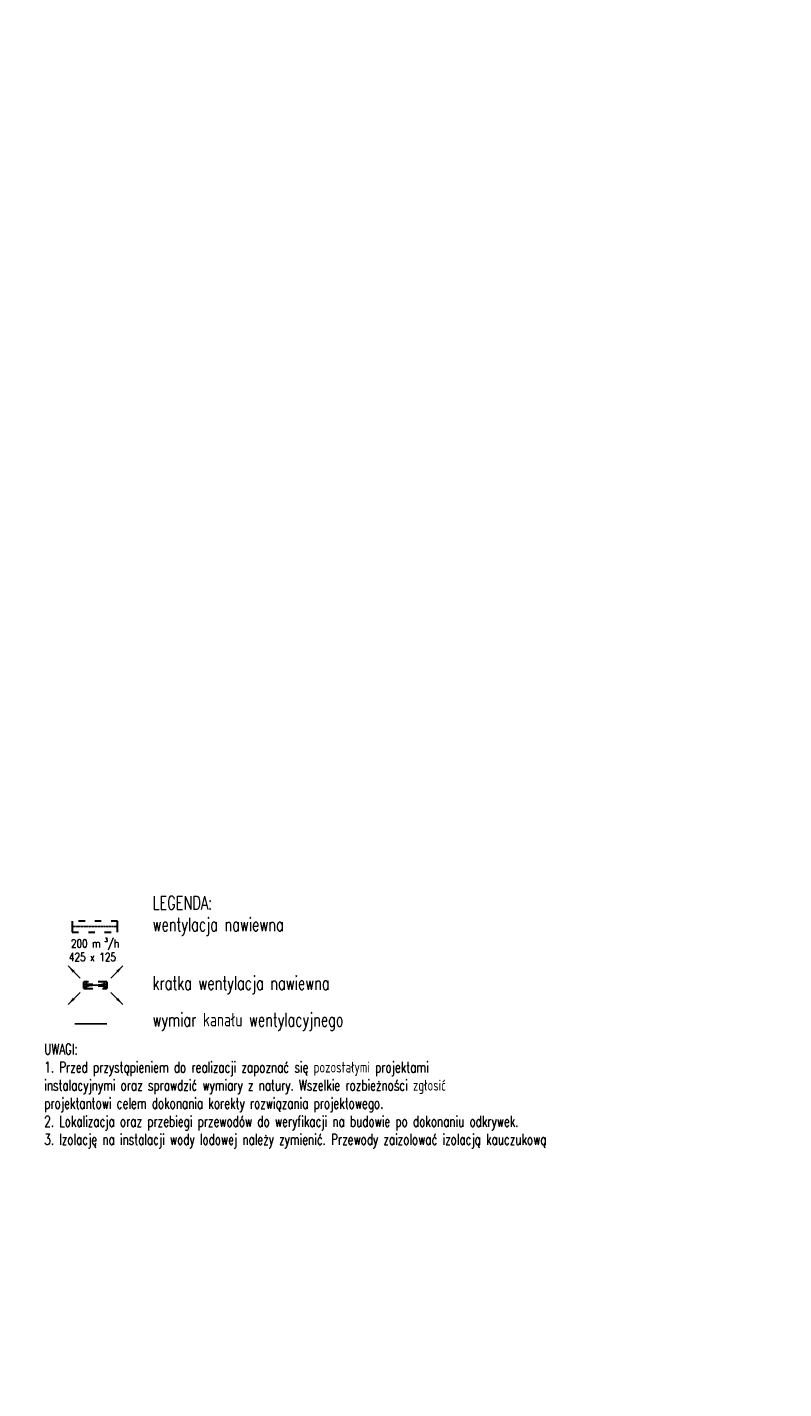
# Model space of a CAD drawing. Header units: centimetres. Extents: x -23924 to 38343, y -27758 to 22869.
# Tile 75 of 256: x 1676 to 3074, y -25140 to -22626. Entities that reach past the tile are written whole.
import ezdxf
from ezdxf.enums import TextEntityAlignment as Align

# ---------------------------------------------------------------- set-up
doc = ezdxf.new("R2010")
doc.units = ezdxf.units.CM
doc.linetypes.add('ACAD_ISO03W100', pattern=[30, 12, -18])
doc.linetypes.add('DASHDOT', pattern=[1, 0.5, -0.25, 0, -0.25])
doc.layers.add('FLUID-N1', color=5, linetype='Continuous', lineweight=30)
doc.layers.add('IS-co-opis', color=7, linetype='Continuous', lineweight=20)
for name, color, linetype in [('FLUID-N1-100-DIM', 7, 'Continuous'), ('FLUID-N1-150-ARRGR', 7, 'Continuous'), ('FLUID-N1-SYM', 7, 'Continuous')]:
    doc.layers.add(name, color=color, linetype=linetype)
doc.styles.add('FDBES', font='simplex.shx', dxfattribs={"width": 0.8})
doc.styles.add('IS', font='simplex.shx', dxfattribs={"width": 0.7})
doc.dimstyles.new('FDBES', dxfattribs={"dimscale": 50, "dimtxt": 4, "dimasz": 2.5, "dimexe": 0.8, "dimexo": 2, "dimgap": 1, "dimtad": 1, "dimdsep": 46, "dimtxsty": 'FDBES', "dimcen": 2.5, "dimclrd": 4, "dimclre": 5, "dimadec": 0, "dimazin": 0, "dimtfac": 1, "dimtmove": 0, "dimatfit": 3, "dimfxl": 1, "dimarcsym": 0})

msp = doc.modelspace()

# ---------------------------------------------------------------- linework, layer by layer
at = {"layer": 'FLUID-N1', "linetype": 'Continuous', "extrusion": (-1.22465e-16, 0, -1)}
for p, q in [((1759.08, -24276.93, -30), (1759.08, -24286.93, -30)), ((1843.08, -24286.93, -30), (1843.08, -24276.93, -30)), ((1759.08, -24286.93, -30), (1759.08, -24296.93, -30)), ((1843.08, -24296.93, -30), (1843.08, -24286.93, -30))]:
    msp.add_line(p, q, dxfattribs=at)
at = {"layer": 'FLUID-N1', "linetype": 'ACAD_ISO03W100', "extrusion": (-1.22465e-16, 0, -1)}
for p, q in [((1843.08, -24276.93, -30), (1759.08, -24276.93, -30)), ((1759.08, -24296.93, -30), (1843.08, -24296.93, -30))]:
    msp.add_line(p, q, dxfattribs=at)
at = {"layer": 'FLUID-N1', "linetype": 'ACAD_ISO03W100', "extrusion": (-1.83697e-16, -1.22465e-16, -1)}
for p, q in [((1785.2, -24388.95, -40), (1780.95, -24388.95, -40)), ((1780.95, -24393.11, -40), (1780.95, -24388.95, -40)), ((1780.95, -24393.11, -40), (1785.2, -24393.11, -40)), ((1780.95, -24397.28, -40), (1780.95, -24393.11, -40)), ((1780.95, -24397.28, -40), (1785.2, -24397.28, -40)), ((1780.95, -24401.45, -40), (1780.95, -24397.28, -40)), ((1780.95, -24401.45, -40), (1785.2, -24401.45, -40)), ((1785.2, -24388.95, -40), (1785.2, -24393.11, -40)), ((1819.2, -24388.95, -40), (1785.2, -24388.95, -40)), ((1785.2, -24393.11, -40), (1785.2, -24393.2, -40)), ((1785.2, -24393.2, -40), (1785.2, -24397.2, -40)), ((1785.2, -24393.2, -40), (1819.2, -24393.2, -40)), ((1785.2, -24397.2, -40), (1785.2, -24397.28, -40)), ((1819.2, -24397.2, -40), (1785.2, -24397.2, -40)), ((1785.2, -24397.28, -40), (1785.2, -24401.45, -40)), ((1785.2, -24401.45, -40), (1819.2, -24401.45, -40)), ((1823.45, -24388.95, -40), (1819.2, -24388.95, -40)), ((1819.2, -24393.11, -40), (1819.2, -24388.95, -40)), ((1819.2, -24393.11, -40), (1823.45, -24393.11, -40)), ((1819.2, -24393.2, -40), (1819.2, -24393.11, -40)), ((1819.2, -24397.2, -40), (1819.2, -24393.2, -40)), ((1819.2, -24397.28, -40), (1819.2, -24397.2, -40)), ((1819.2, -24397.28, -40), (1823.45, -24397.28, -40)), ((1819.2, -24401.45, -40), (1819.2, -24397.28, -40)), ((1819.2, -24401.45, -40), (1823.45, -24401.45, -40)), ((1823.45, -24388.95, -40), (1823.45, -24393.11, -40)), ((1823.45, -24393.11, -40), (1823.45, -24397.28, -40)), ((1823.45, -24397.28, -40), (1823.45, -24401.45, -40))]:
    msp.add_line(p, q, dxfattribs=at)
at = {"layer": 'FLUID-N1', "linetype": 'Continuous', "lineweight": -3, "extrusion": (-1.83697e-16, -1.22465e-16, -1)}
for p, q in [((1785.2, -24393.2, -40), (1819.2, -24397.2, -40)), ((1819.2, -24393.2, -40), (1785.2, -24397.2, -40))]:
    msp.add_line(p, q, dxfattribs=at)
at = {"layer": 'FLUID-N1-100-DIM'}
msp.add_line((1823.28, -24466.58), (1764.28, -24466.58), dxfattribs=at)
at = {"layer": 'FLUID-N1-SYM', "linetype": 'DASHDOT', "lineweight": -3, "extrusion": (-1.22465e-16, 0, -1)}
msp.add_line((1843.08, -24286.93, -30), (1759.08, -24286.93, -30), dxfattribs=at)

# ---------------------------------------------------------------- texts
at = {"layer": 'FLUID-N1-150-ARRGR', "style": 'FDBES', "width": 0.8}
for s, height, p in [('3', 7.5, (1819.23, -24315.27, -42.5)), ('/h', 15, (1824.95, -24325.62, -42.5)), ('425 x 125', 15, (1753.23, -24350.62, -42.5)), ('200 m', 15, (1756.95, -24325.62, -42.5))]:
    msp.add_text(s, height=height, dxfattribs=at).set_placement(p)
at = {"layer": 'IS-co-opis', "style": 'IS', "width": 0.7}
for s, p in [('LEGENDA:', (1907.63, -24243)), ('wentylacja nawiewna', (1907.63, -24283)), ('kratka wentylacja nawiewna', (1907.63, -24390.99)), ('wymiar kanału wentylacyjnego', (1907.63, -24458.76))]:
    msp.add_text(s, height=25, dxfattribs=at).set_placement(p, align=Align.MIDDLE_LEFT)
at = {"layer": 'IS-co-opis', "insert": (1707.63, -24503.11), "char_height": 20, "width": 885.525, "attachment_point": 1, "style": 'IS'}
msp.add_mtext('UWAGI:\\P1. Przed przystąpieniem do realizacji zapoznać się pozostałymi projektami instalacyjnymi oraz sprawdzić wymiary z natury. Wszelkie rozbieżności zgłosić projektantowi celem dokonania korekty rozwiązania projektowego.\\P2. Lokalizacja oraz przebiegi przewodów do weryfikacji na budowie po dokonaniu odkrywek.\\P3. Izolację na instalacji wody lodowej należy zymienić. Przewody zaizolować izolacją kauczukową', dxfattribs=at)

# ---------------------------------------------------------------- leaders
at = {"layer": 'FLUID-N1-150-ARRGR'}
for points in [[(1751.6, -24359.6, -42.5), (1773.87, -24381.87, -42.5)], [(1852.79, -24359.6, -42.5), (1830.52, -24381.87, -42.5)], [(1751.6, -24430.79, -42.5), (1773.87, -24408.52, -42.5)], [(1852.79, -24430.79, -42.5), (1830.52, -24408.52, -42.5)]]:
    msp.add_leader(points, dimstyle='FDBES', override={"dimscale": 6, "dimclrd": 256}, dxfattribs=at)

doc.saveas('drawing.dxf')
